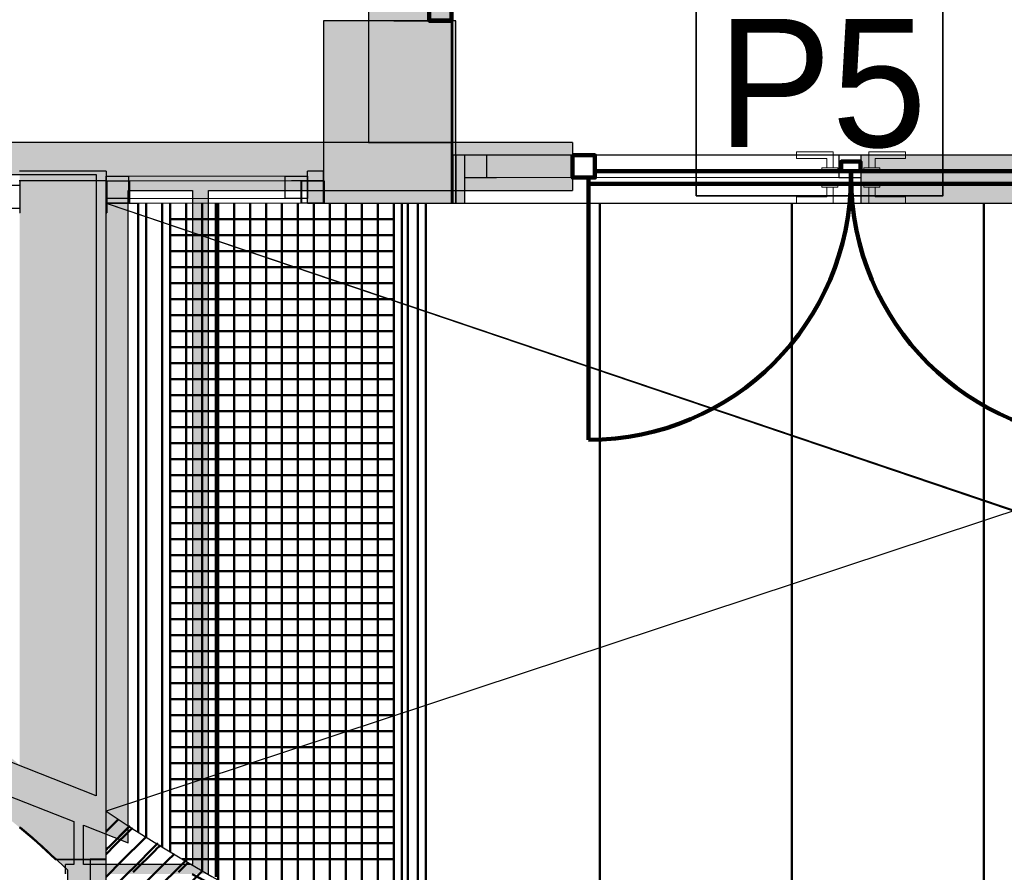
# Model space of a CAD drawing. Header units: metres. Extents: x -1 to 430, y -6 to 31.
# Tile 62 of 169: x 409.48 to 412.55, y 22.07 to 24.73. Entities that reach past the tile are written whole.
import ezdxf

# ---------------------------------------------------------------- set-up
doc = ezdxf.new("R2010")
doc.units = ezdxf.units.M
for name, pattern in [('CONTINUA', [0]), ('PUNKT', [6.35, 0, -6.35]), ('VERDECKT', [9.525, 6.35, -3.175])]:
    doc.linetypes.add(name, pattern=pattern)
for name, color, linetype, lineweight in [('3D P1 MURS EXISTENTS', 7, 'CONTINUA', 25), ('3D P1 MURS NOUS', 7, 'CONTINUA', 25), ('3D P1 PILAR', 7, 'CONTINUA', 25), ('3D P2 MURS', 7, 'CONTINUA', 25), ('3D P2 MURS NOUS', 7, 'CONTINUA', 25), ('3D P2 PILAR', 7, 'CONTINUA', 25), ('3D P3 MURS', 7, 'CONTINUA', 25), ('3D P3 MURS NOUS', 7, 'CONTINUA', 25), ('3D P3 PILAR', 7, 'CONTINUA', 25), ('3D P4 MURS', 7, 'CONTINUA', 25), ('3D P4 MURS NOUS', 7, 'CONTINUA', 25), ('3D P4 PILAR', 7, 'CONTINUA', 25), ('3D P5 MURS', 7, 'CONTINUA', 25), ('3D P5 MURS NOUS', 7, 'CONTINUA', 25), ('3D P5 PILAR', 7, 'CONTINUA', 25), ('3D PA MURS', 7, 'CONTINUA', 25), ('3D PA MURS NOUS', 7, 'CONTINUA', 25), ('3D PA PILARS', 7, 'CONTINUA', 25), ('DISPOSICIÓ FUSTERIES INT  PA', 7, 'CONTINUA', 25), ('P1 ESCALES 2D', 7, 'CONTINUA', 25), ('P1 MOBLES', 7, 'CONTINUA', 25), ('P2 ESCALES 2D', 7, 'CONTINUA', 25), ('P2 MOBLES 2D', 7, 'CONTINUA', 25), ('P3 ESCALES 2D', 7, 'CONTINUA', 25), ('P3 MOBLES', 7, 'CONTINUA', 25), ('P4 ESCALES 2D', 7, 'CONTINUA', 25), ('P4 MOBLES', 7, 'CONTINUA', 25), ('P5 ESCALA 2D', 7, 'CONTINUA', 25), ('P5 MOBLES', 7, 'CONTINUA', 25), ('PA MOBLES', 7, 'CONTINUA', 25)]:
    doc.layers.add(name, color=color, linetype=linetype, lineweight=lineweight)
doc.styles.add('Century Gothic', font='txt')

# ---------------------------------------------------------------- blocks, each defined once
blk = doc.blocks.new('TRAMA_0')
at = {"layer": 'P1 MOBLES', "color": 202, "linetype": 'CONTINUA', "lineweight": 50, "transparency": 33554687}
for p, q in [((409.7544, 22.1467), (409.8211, 22.2134)), ((409.8251, 22.076), (409.9083, 22.1592)), ((409.747, 22.1393), (409.7542, 22.1466)), ((409.8958, 22.0053), (409.9955, 22.105)), ((409.747, 21.9979), (409.8249, 22.0759))]:
    blk.add_line(p, q, dxfattribs=at)
blk = doc.blocks.new('TRAMA_1')
at = {"layer": 'P2 MOBLES 2D', "color": 202, "linetype": 'CONTINUA', "lineweight": 50, "transparency": 33554687}
for p, q in [((409.7544, 22.1467), (409.8213, 22.2137)), ((409.8251, 22.076), (409.9088, 22.1598)), ((409.747, 22.1393), (409.7542, 22.1466)), ((409.8958, 22.0053), (409.997, 22.1065)), ((409.747, 21.9979), (409.8249, 22.0759))]:
    blk.add_line(p, q, dxfattribs=at)
blk = doc.blocks.new('TRAMA_2')
at = {"layer": 'P3 MOBLES', "color": 202, "linetype": 'CONTINUA', "lineweight": 50, "transparency": 33554687}
for p, q in [((409.7544, 22.1467), (409.8213, 22.2137)), ((409.8251, 22.076), (409.9088, 22.1598)), ((409.747, 22.1393), (409.7542, 22.1466)), ((409.8958, 22.0053), (409.997, 22.1065)), ((409.747, 21.9979), (409.8249, 22.0759))]:
    blk.add_line(p, q, dxfattribs=at)
blk = doc.blocks.new('TRAMA_3')
at = {"layer": 'P4 MOBLES', "color": 202, "linetype": 'CONTINUA', "lineweight": 50, "transparency": 33554687}
for p, q in [((409.747, 22.1959), (409.7862, 22.2351)), ((409.7614, 22.1396), (409.8298, 22.208)), ((409.7967, 22.1042), (409.8674, 22.1749)), ((409.8674, 22.1749), (409.8721, 22.1796)), ((409.8728, 22.1803), (409.8734, 22.1809)), ((409.747, 22.1252), (409.7613, 22.1395)), ((409.8321, 22.0689), (409.9027, 22.1395)), ((409.9028, 22.1396), (409.917, 22.1538)), ((409.9382, 22.1042), (409.9606, 22.1267)), ((409.747, 22.0545), (409.7967, 22.1042)), ((409.8674, 22.0335), (409.9381, 22.1042)), ((409.9735, 22.0689), (410.0042, 22.0996)), ((410.0089, 22.0335), (410.0486, 22.0732))]:
    blk.add_line(p, q, dxfattribs=at)
blk = doc.blocks.new('TRAMA_4')
at = {"layer": 'P5 MOBLES', "color": 202, "linetype": 'CONTINUA', "lineweight": 50, "transparency": 33554687}
for p, q in [((409.7544, 22.1467), (409.8213, 22.2137)), ((409.8251, 22.076), (409.9088, 22.1598)), ((409.747, 22.1393), (409.7542, 22.1466)), ((409.8958, 22.0053), (409.997, 22.1065)), ((409.747, 21.9979), (409.8249, 22.0759))]:
    blk.add_line(p, q, dxfattribs=at)

msp = doc.modelspace()

# ---------------------------------------------------------------- hatches: boundary and pattern name
at = {"layer": '3D P1 MURS EXISTENTS', "linetype": 'CONTINUA', "lineweight": 18, "true_color": 0xa0a0a0, "transparency": 33554687}
for points in [[(410.8405, 24.1595), (410.867, 24.1595), (410.867, 24.3095), (410.8405, 24.3095)], [(417.447, 24.3095), (412.107, 24.3095), (412.107, 24.1595), (417.447, 24.1595)], [(409.747, 24.2595), (409.477, 24.2595), (409.477, 24.1595), (409.747, 24.1595)], [(410.427, 24.2595), (410.377, 24.2595), (410.377, 24.1595), (410.427, 24.1595)], [(409.747, 22.2096), (409.747, 24.1595), (409.477, 24.1595), (409.477, 22.2096)], [(409.5179, 22.1774), (409.627, 22.0762), (409.627, 22.2096), (409.4793, 22.2096)], [(409.747, 18.1095), (409.747, 22.2096), (409.627, 22.2096), (409.627, 18.1095)]]:
    msp.add_hatch(color=253, dxfattribs=at).paths.add_polyline_path(points)
at = {"layer": '3D P1 MURS NOUS', "linetype": 'CONTINUA', "lineweight": 18, "true_color": 0xa0a0a0, "transparency": 33554687}
msp.add_hatch(color=253, dxfattribs=at).paths.add_polyline_path([(410.827, 24.7295), (410.827, 24.7304), (410.677, 24.7304), (410.677, 24.7295)])
at = {"layer": '3D P1 PILAR', "linetype": 'CONTINUA', "lineweight": 18, "transparency": 33554687}
msp.add_hatch(color=9, dxfattribs=at).paths.add_polyline_path([(410.427, 24.1595), (410.8405, 24.1595), (410.8405, 24.7295), (410.427, 24.7295)])
at = {"layer": '3D P2 MURS', "linetype": 'CONTINUA', "lineweight": 18, "true_color": 0xa0a0a0, "transparency": 33554687}
for points in [[(417.447, 24.3095), (412.107, 24.3095), (412.107, 24.1595), (410.867, 24.1595), (410.867, 24.3095), (410.831, 24.3095), (410.831, 24.1595), (417.447, 24.1595)], [(409.747, 24.2295), (409.4754, 24.2295), (409.4754, 24.1295), (409.747, 24.1295)], [(409.747, 22.2086), (409.747, 24.1295), (409.477, 24.1295), (409.477, 22.2086)], [(407.737, 23.1804), (407.9403, 23.1103), (408.1938, 23.0078), (408.4416, 22.8921), (408.6829, 22.7636), (408.9172, 22.6227), (409.1438, 22.4697), (409.3621, 22.3051), (409.515, 22.1766), (409.4808, 22.2086), (409.477, 22.2086), (409.477, 22.4045), (409.4556, 22.4225), (409.231, 22.5918), (408.9979, 22.7492), (408.7569, 22.8942), (408.5086, 23.0264), (408.2537, 23.1453), (407.993, 23.2508), (407.737, 23.3391)], [(409.747, 22.2086), (409.4808, 22.2086), (409.5879, 22.1086), (409.747, 22.1086)]]:
    msp.add_hatch(color=253, dxfattribs=at).paths.add_polyline_path(points)
at = {"layer": '3D P2 PILAR', "linetype": 'CONTINUA', "lineweight": 18, "transparency": 33554687}
msp.add_hatch(color=9, dxfattribs=at).paths.add_polyline_path([(410.427, 24.1595), (410.831, 24.1595), (410.831, 24.7295), (410.427, 24.7295)])
at = {"layer": '3D P3 MURS', "linetype": 'CONTINUA', "lineweight": 18, "true_color": 0xa0a0a0, "transparency": 33554687}
for points in [[(410.827, 24.3095), (410.827, 24.1595), (410.867, 24.1595), (410.867, 24.3095)], [(417.447, 24.3095), (412.107, 24.3095), (412.107, 24.1595), (417.447, 24.1595)], [(409.747, 24.2295), (409.4785, 24.2295), (409.4785, 24.1295), (409.747, 24.1295)], [(409.747, 22.1096), (409.747, 24.1295), (409.477, 24.1295), (409.477, 22.2094), (409.5919, 22.1096)]]:
    msp.add_hatch(color=253, dxfattribs=at).paths.add_polyline_path(points)
at = {"layer": '3D P3 MURS NOUS', "linetype": 'CONTINUA', "lineweight": 18, "true_color": 0xa0a0a0, "transparency": 33554687}
msp.add_hatch(color=253, dxfattribs=at).paths.add_polyline_path([(410.827, 24.7295), (410.827, 24.7304), (410.647, 24.7304), (410.647, 24.7295)])
at = {"layer": '3D P3 PILAR', "linetype": 'CONTINUA', "lineweight": 18, "transparency": 33554687}
msp.add_hatch(color=9, dxfattribs=at).paths.add_polyline_path([(410.427, 24.1595), (410.827, 24.1595), (410.827, 24.7295), (410.427, 24.7295)])
at = {"layer": '3D P4 MURS', "linetype": 'CONTINUA', "lineweight": 18, "true_color": 0xa0a0a0, "transparency": 33554687}
for points in [[(417.447, 24.3095), (410.827, 24.3095), (410.827, 24.1595), (410.867, 24.1595), (410.867, 24.3095), (412.107, 24.3095), (412.107, 24.1595), (417.447, 24.1595)], [(409.747, 24.2295), (409.4754, 24.2295), (409.4754, 24.1595), (409.747, 24.1595)], [(409.747, 22.1096), (409.747, 24.1595), (409.477, 24.1595), (409.477, 22.2096), (409.593, 22.1121), (409.5913, 22.1101), (409.697, 22.1096)], [(409.5543, 22.1446), (409.5913, 22.1101), (409.593, 22.1121)]]:
    msp.add_hatch(color=253, dxfattribs=at).paths.add_polyline_path(points)
at = {"layer": '3D P4 PILAR', "linetype": 'CONTINUA', "lineweight": 18, "transparency": 33554687}
msp.add_hatch(color=9, dxfattribs=at).paths.add_polyline_path([(410.427, 24.1595), (410.827, 24.1595), (410.827, 24.7295), (410.427, 24.7295)])
at = {"layer": '3D P5 MURS', "linetype": 'CONTINUA', "lineweight": 18, "true_color": 0xa0a0a0, "transparency": 33554687}
for points in [[(417.447, 24.3095), (410.827, 24.3095), (410.827, 24.1595), (410.867, 24.1595), (410.867, 24.3095), (412.107, 24.3095), (412.107, 24.1595), (417.447, 24.1595)], [(409.747, 22.2096), (409.747, 24.2295), (409.477, 24.2295), (409.477, 22.2096)], [(409.75, 24.2295), (409.747, 24.2295), (409.747, 24.1295), (409.75, 24.1295)], [(409.5472, 22.1511), (409.4844, 22.2096), (409.4775, 22.2096)], [(409.5916, 22.1096), (409.747, 22.1096), (409.747, 22.2096), (409.4844, 22.2096)]]:
    msp.add_hatch(color=253, dxfattribs=at).paths.add_polyline_path(points)
at = {"layer": '3D P5 PILAR', "linetype": 'CONTINUA', "lineweight": 18, "transparency": 33554687}
msp.add_hatch(color=9, dxfattribs=at).paths.add_polyline_path([(410.427, 24.1595), (410.827, 24.1595), (410.827, 24.7295), (410.427, 24.7295)])
at = {"layer": '3D PA MURS', "linetype": 'CONTINUA', "lineweight": 18, "true_color": 0xa0a0a0, "transparency": 33554687}
for points in [[(409.7166, 24.3496), (409.0941, 24.3496), (409.0941, 24.2496), (409.7166, 24.2496)], [(410.83, 24.3496), (409.7166, 24.3496), (409.7166, 24.1996), (410.83, 24.1996)], [(409.8166, 22.2681), (409.8166, 24.1996), (409.7166, 24.1996), (409.7166, 22.3075)], [(410.0672, 22.0936), (410.0672, 24.1996), (410.0172, 24.1996), (410.0172, 22.0936)], [(406.9169, 23.3019), (408.7561, 22.5781), (408.7561, 22.5801), (408.7811, 22.5702), (408.7811, 22.5682), (409.8166, 22.1607), (409.8166, 22.2681), (407.1779, 23.3067), (407.1779, 23.2599), (406.919, 23.3091)], [(409.6765, 22.0936), (409.6765, 22.2158), (409.6465, 22.2276), (409.6465, 22.0936)], [(409.6203, 22.0636), (410.0672, 22.0636), (410.0672, 22.0936), (409.6203, 22.0936)]]:
    msp.add_hatch(color=253, dxfattribs=at).paths.add_polyline_path(points)
at = {"layer": '3D PA MURS NOUS', "linetype": 'CONTINUA', "lineweight": 18, "transparency": 33554687}
msp.add_hatch(color=220, dxfattribs=at).paths.add_polyline_path([(410.83, 24.1996), (411.2051, 24.1996), (411.2051, 24.3496), (410.83, 24.3496)])
at = {"layer": '3D PA PILARS', "linetype": 'CONTINUA', "lineweight": 18, "transparency": 33554687}
msp.add_hatch(color=9, dxfattribs=at).paths.add_polyline_path([(410.5669, 24.3496), (410.83, 24.3496), (410.83, 24.9023), (410.5669, 24.9023)])

# ---------------------------------------------------------------- linework, layer by layer
at = {"layer": '3D P1 MURS EXISTENTS', "color": 7, "linetype": 'CONTINUA', "lineweight": 25, "transparency": 33554687}
for p, q in [((410.867, 24.3095), (410.8405, 24.3095)), ((410.8405, 24.3095), (410.8405, 24.1595)), ((410.867, 24.3095), (410.867, 24.2395)), ((412.107, 24.3095), (410.867, 24.3095)), ((412.107, 24.2395), (412.107, 24.3095)), ((417.447, 24.3095), (412.107, 24.3095)), ((409.747, 24.2595), (409.477, 24.2595)), ((409.747, 24.2595), (409.747, 24.1595)), ((410.377, 24.1595), (410.377, 24.2595)), ((410.427, 24.2595), (410.377, 24.2595)), ((410.427, 24.1595), (410.427, 24.2595)), ((410.867, 24.2395), (410.867, 24.1595)), ((412.107, 24.1595), (412.107, 24.2395)), ((409.747, 22.2096), (409.747, 24.1595)), ((410.377, 24.1595), (410.427, 24.1595)), ((410.8405, 24.1595), (410.867, 24.1595)), ((410.867, 24.1595), (412.107, 24.1595)), ((412.107, 24.1595), (415.487, 24.1595)), ((409.477, 22.2096), (409.4793, 22.2096)), ((409.4793, 22.2096), (409.5179, 22.1774)), ((409.747, 18.3096), (409.747, 22.2096)), ((409.5179, 22.1774), (409.627, 22.0762)), ((409.627, 22.0762), (409.627, 18.1095))]:
    msp.add_line(p, q, dxfattribs=at)
at = {"layer": '3D P1 MURS EXISTENTS', "color": 7, "linetype": 'PUNKT', "lineweight": 25, "transparency": 33554687}
for p, q in [((412.107, 24.3095), (410.867, 24.3095)), ((410.867, 24.3095), (410.867, 24.2395)), ((412.107, 24.2395), (412.107, 24.3095)), ((410.867, 24.2395), (412.107, 24.2395))]:
    msp.add_line(p, q, dxfattribs=at)
at = {"layer": '3D P1 MURS EXISTENTS', "color": 7, "linetype": 'CONTINUA', "lineweight": 25, "transparency": 33554687}
for points in [[(410.867, 24.2395), (410.937, 24.2395), (410.937, 24.3095), (410.867, 24.3095), (410.867, 24.2395)], [(412.037, 24.2395), (412.107, 24.2395), (412.107, 24.3095), (412.037, 24.3095), (412.037, 24.2395)], [(409.817, 24.1745), (409.747, 24.1745), (409.747, 24.2445), (409.817, 24.2445), (409.817, 24.1745)], [(410.377, 24.1745), (410.307, 24.1745), (410.307, 24.2445), (410.377, 24.2445), (410.377, 24.1745)]]:
    msp.add_lwpolyline(points, close=True, dxfattribs=at)
at = {"layer": '3D P1 MURS EXISTENTS', "color": 40, "linetype": 'CONTINUA', "lineweight": 18, "transparency": 33554687}
for points in [[(410.937, 24.2395), (412.037, 24.2395), (412.037, 24.3095), (410.937, 24.3095), (410.937, 24.2395)], [(410.307, 24.1745), (409.817, 24.1745), (409.817, 24.2445), (410.307, 24.2445), (410.307, 24.1745)]]:
    msp.add_lwpolyline(points, close=True, dxfattribs=at)
at = {"layer": '3D P1 MURS NOUS', "color": 7, "linetype": 'CONTINUA', "lineweight": 25, "transparency": 33554687}
for p, q in [((410.677, 24.7304), (410.827, 24.7304)), ((410.677, 24.7304), (410.677, 24.7295)), ((410.677, 24.7295), (410.827, 24.7295)), ((410.827, 24.7295), (410.827, 24.7304))]:
    msp.add_line(p, q, dxfattribs=at)
at = {"layer": '3D P1 MURS NOUS', "color": 240, "linetype": 'CONTINUA', "lineweight": 140, "transparency": 33554687}
msp.add_lwpolyline([(410.827, 24.8004), (410.827, 24.7304), (410.757, 24.7304), (410.757, 24.8004), (410.827, 24.8004)], close=True, dxfattribs=at)
at = {"layer": '3D P1 PILAR', "color": 7, "linetype": 'CONTINUA', "lineweight": 25, "transparency": 33554687}
for p, q in [((410.8405, 24.7295), (410.427, 24.7295)), ((410.427, 24.7295), (410.427, 24.1595)), ((410.8405, 24.1595), (410.8405, 24.7295)), ((410.427, 24.1595), (410.8405, 24.1595))]:
    msp.add_line(p, q, dxfattribs=at)
at = {"layer": '3D P2 MURS', "color": 7, "linetype": 'CONTINUA', "lineweight": 25, "transparency": 33554687}
for p, q in [((410.867, 24.3095), (410.831, 24.3095)), ((410.831, 24.3095), (410.831, 24.1595)), ((412.107, 24.3095), (410.867, 24.3095)), ((410.867, 24.3095), (410.867, 24.2395)), ((412.107, 24.2395), (412.107, 24.3095)), ((417.447, 24.3095), (412.107, 24.3095)), ((409.747, 24.2295), (409.4754, 24.2295)), ((409.747, 24.1445), (409.747, 24.2295)), ((410.867, 24.2395), (410.867, 24.1595)), ((412.107, 24.1595), (412.107, 24.2395)), ((410.831, 24.1595), (415.4896, 24.1595)), ((410.867, 24.1595), (412.107, 24.1595)), ((409.747, 24.1295), (409.747, 24.1445)), ((409.747, 22.2086), (409.747, 24.1295)), ((409.477, 22.2086), (409.515, 22.1766)), ((409.747, 22.1086), (409.747, 22.2086)), ((409.515, 22.1766), (409.5879, 22.1086)), ((409.5879, 22.1086), (409.697, 22.1086)), ((409.697, 22.1086), (409.747, 22.1086)), ((409.747, 22.1086), (409.697, 22.1086)), ((409.697, 22.1086), (409.697, 21.2096)), ((409.747, 21.2364), (409.747, 22.1086))]:
    msp.add_line(p, q, dxfattribs=at)
at = {"layer": '3D P2 MURS', "color": 7, "linetype": 'PUNKT', "lineweight": 25, "transparency": 33554687}
for p, q in [((412.107, 24.3095), (410.867, 24.3095)), ((410.867, 24.3095), (410.867, 24.2395)), ((412.107, 24.2395), (412.107, 24.3095)), ((410.867, 24.2395), (412.107, 24.2395))]:
    msp.add_line(p, q, dxfattribs=at)
at = {"layer": '3D P2 MURS', "color": 7, "linetype": 'CONTINUA', "lineweight": 25, "transparency": 33554687}
for points in [[(410.867, 24.2395), (410.937, 24.2395), (410.937, 24.3095), (410.867, 24.3095), (410.867, 24.2395)], [(412.037, 24.2395), (412.107, 24.2395), (412.107, 24.3095), (412.037, 24.3095), (412.037, 24.2395)], [(409.817, 24.1595), (409.747, 24.1595), (409.747, 24.2295), (409.817, 24.2295), (409.817, 24.1595)], [(410.4285, 24.1595), (410.3585, 24.1595), (410.3585, 24.2295), (410.4285, 24.2295), (410.4285, 24.1595)]]:
    msp.add_lwpolyline(points, close=True, dxfattribs=at)
at = {"layer": '3D P2 MURS', "color": 40, "linetype": 'CONTINUA', "lineweight": 18, "transparency": 33554687}
for points in [[(410.937, 24.2395), (412.037, 24.2395), (412.037, 24.3095), (410.937, 24.3095), (410.937, 24.2395)], [(410.3585, 24.1595), (409.817, 24.1595), (409.817, 24.2295), (410.3585, 24.2295), (410.3585, 24.1595)]]:
    msp.add_lwpolyline(points, close=True, dxfattribs=at)
at = {"layer": '3D P2 MURS NOUS', "color": 240, "linetype": 'CONTINUA', "lineweight": 140, "transparency": 33554687}
msp.add_lwpolyline([(410.827, 24.8004), (410.827, 24.7304), (410.757, 24.7304), (410.757, 24.8004), (410.827, 24.8004)], close=True, dxfattribs=at)
at = {"layer": '3D P2 PILAR', "color": 7, "linetype": 'CONTINUA', "lineweight": 25, "transparency": 33554687}
for p, q in [((410.831, 24.7295), (410.427, 24.7295)), ((410.427, 24.7295), (410.427, 24.1595)), ((410.831, 24.1595), (410.831, 24.7295)), ((410.427, 24.1595), (410.831, 24.1595))]:
    msp.add_line(p, q, dxfattribs=at)
at = {"layer": '3D P3 MURS', "color": 7, "linetype": 'CONTINUA', "lineweight": 25, "transparency": 33554687}
for p, q in [((410.867, 24.3095), (410.827, 24.3095)), ((410.827, 24.3095), (410.827, 24.1595)), ((410.867, 24.3095), (410.867, 24.2395)), ((412.107, 24.3095), (410.867, 24.3095)), ((412.107, 24.2395), (412.107, 24.3095)), ((417.447, 24.3095), (412.107, 24.3095)), ((409.4785, 24.1295), (409.4785, 24.2295)), ((409.747, 24.2295), (409.4785, 24.2295)), ((409.747, 24.2295), (409.747, 24.1595)), ((410.867, 24.2395), (410.867, 24.1595)), ((412.107, 24.1595), (412.107, 24.2395)), ((409.747, 24.1595), (409.747, 24.1295)), ((410.827, 24.1595), (410.867, 24.1595)), ((410.867, 24.1595), (412.107, 24.1595)), ((412.107, 24.1595), (415.487, 24.1595)), ((409.4785, 24.1295), (409.477, 24.1295)), ((409.747, 22.1096), (409.747, 24.1295)), ((409.477, 22.2094), (409.5919, 22.1096)), ((409.5919, 22.1096), (409.697, 22.1096)), ((409.747, 22.1096), (409.697, 22.1096)), ((409.697, 22.1096), (409.697, 21.2096)), ((409.697, 22.1096), (409.747, 22.1096)), ((409.747, 21.2365), (409.747, 22.1096))]:
    msp.add_line(p, q, dxfattribs=at)
at = {"layer": '3D P3 MURS', "color": 7, "linetype": 'PUNKT', "lineweight": 25, "transparency": 33554687}
for p, q in [((412.107, 24.3095), (410.867, 24.3095)), ((410.867, 24.3095), (410.867, 24.2395)), ((412.107, 24.2395), (412.107, 24.3095)), ((410.427, 24.2295), (409.747, 24.2295)), ((409.747, 24.2295), (409.747, 24.1595)), ((410.427, 24.1595), (410.427, 24.2295)), ((410.867, 24.2395), (412.107, 24.2395)), ((409.747, 24.1595), (410.427, 24.1595))]:
    msp.add_line(p, q, dxfattribs=at)
at = {"layer": '3D P3 MURS', "color": 7, "linetype": 'CONTINUA', "lineweight": 25, "transparency": 33554687}
for points in [[(410.867, 24.2395), (410.937, 24.2395), (410.937, 24.3095), (410.867, 24.3095), (410.867, 24.2395)], [(412.037, 24.2395), (412.107, 24.2395), (412.107, 24.3095), (412.037, 24.3095), (412.037, 24.2395)], [(409.817, 24.1595), (409.747, 24.1595), (409.747, 24.2295), (409.817, 24.2295), (409.817, 24.1595)], [(410.427, 24.1595), (410.357, 24.1595), (410.357, 24.2295), (410.427, 24.2295), (410.427, 24.1595)], [(409.4085, 24.1445), (409.4785, 24.1445), (409.4785, 24.2145), (409.4085, 24.2145), (409.4085, 24.1445)]]:
    msp.add_lwpolyline(points, close=True, dxfattribs=at)
at = {"layer": '3D P3 MURS', "color": 40, "linetype": 'CONTINUA', "lineweight": 18, "transparency": 33554687}
for points in [[(410.937, 24.2395), (412.037, 24.2395), (412.037, 24.3095), (410.937, 24.3095), (410.937, 24.2395)], [(410.357, 24.1595), (409.817, 24.1595), (409.817, 24.2295), (410.357, 24.2295), (410.357, 24.1595)]]:
    msp.add_lwpolyline(points, close=True, dxfattribs=at)
at = {"layer": '3D P3 MURS NOUS', "color": 7, "linetype": 'CONTINUA', "lineweight": 25, "transparency": 33554687}
for p, q in [((410.647, 24.7304), (410.827, 24.7304)), ((410.647, 24.7304), (410.647, 24.7295)), ((410.647, 24.7295), (410.827, 24.7295)), ((410.827, 24.7295), (410.827, 24.7304))]:
    msp.add_line(p, q, dxfattribs=at)
at = {"layer": '3D P3 MURS NOUS', "color": 240, "linetype": 'CONTINUA', "lineweight": 140, "transparency": 33554687}
msp.add_lwpolyline([(410.827, 24.8004), (410.827, 24.7304), (410.757, 24.7304), (410.757, 24.8004), (410.827, 24.8004)], close=True, dxfattribs=at)
at = {"layer": '3D P3 PILAR', "color": 7, "linetype": 'CONTINUA', "lineweight": 25, "transparency": 33554687}
for p, q in [((410.827, 24.7295), (410.427, 24.7295)), ((410.427, 24.7295), (410.427, 24.1595)), ((410.827, 24.1595), (410.827, 24.7295)), ((410.427, 24.1595), (410.827, 24.1595))]:
    msp.add_line(p, q, dxfattribs=at)
at = {"layer": '3D P4 MURS', "color": 7, "linetype": 'CONTINUA', "lineweight": 25, "transparency": 33554687}
for p, q in [((417.447, 24.3095), (410.827, 24.3095)), ((410.827, 24.3095), (410.827, 24.1595)), ((412.107, 24.3095), (410.867, 24.3095)), ((410.867, 24.3095), (410.867, 24.2395)), ((412.107, 24.2395), (412.107, 24.3095)), ((409.747, 24.2295), (409.4754, 24.2295)), ((410.867, 24.2395), (410.867, 24.1595)), ((412.107, 24.1595), (412.107, 24.2395)), ((409.747, 22.1096), (409.747, 24.1595)), ((410.827, 24.1595), (410.867, 24.1595)), ((410.867, 24.1595), (412.107, 24.1595)), ((412.107, 24.1595), (415.487, 24.1595)), ((409.477, 22.2096), (409.5543, 22.1446)), ((409.5543, 22.1446), (409.5913, 22.1101)), ((409.5913, 22.1101), (409.697, 22.1096)), ((409.747, 22.1096), (409.697, 22.1096)), ((409.697, 22.1096), (409.697, 21.2096)), ((409.697, 22.1096), (409.747, 22.1096)), ((409.747, 21.2365), (409.747, 22.1096))]:
    msp.add_line(p, q, dxfattribs=at)
at = {"layer": '3D P4 MURS', "color": 7, "linetype": 'PUNKT', "lineweight": 25, "transparency": 33554687}
for p, q in [((412.107, 24.3095), (410.867, 24.3095)), ((410.867, 24.3095), (410.867, 24.2395)), ((412.107, 24.2395), (412.107, 24.3095)), ((410.867, 24.2395), (412.107, 24.2395))]:
    msp.add_line(p, q, dxfattribs=at)
at = {"layer": '3D P4 MURS', "color": 7, "linetype": 'CONTINUA', "lineweight": 25, "transparency": 33554687}
for points in [[(410.867, 24.2395), (410.937, 24.2395), (410.937, 24.3095), (410.867, 24.3095), (410.867, 24.2395)], [(412.037, 24.2395), (412.107, 24.2395), (412.107, 24.3095), (412.037, 24.3095), (412.037, 24.2395)], [(409.817, 24.1595), (409.747, 24.1595), (409.747, 24.2295), (409.817, 24.2295), (409.817, 24.1595)], [(410.427, 24.1595), (410.357, 24.1595), (410.357, 24.2295), (410.427, 24.2295), (410.427, 24.1595)]]:
    msp.add_lwpolyline(points, close=True, dxfattribs=at)
at = {"layer": '3D P4 MURS', "color": 40, "linetype": 'CONTINUA', "lineweight": 18, "transparency": 33554687}
for points in [[(410.937, 24.2395), (412.037, 24.2395), (412.037, 24.3095), (410.937, 24.3095), (410.937, 24.2395)], [(410.357, 24.1595), (409.817, 24.1595), (409.817, 24.2295), (410.357, 24.2295), (410.357, 24.1595)]]:
    msp.add_lwpolyline(points, close=True, dxfattribs=at)
at = {"layer": '3D P4 MURS NOUS', "color": 240, "linetype": 'CONTINUA', "lineweight": 140, "transparency": 33554687}
msp.add_lwpolyline([(410.757, 24.7795), (410.777, 24.7795), (410.777, 24.7995), (410.827, 24.7995), (410.827, 24.7295), (410.757, 24.7295), (410.757, 24.7795)], close=True, dxfattribs=at)
at = {"layer": '3D P4 PILAR', "color": 7, "linetype": 'CONTINUA', "lineweight": 25, "transparency": 33554687}
for p, q in [((410.827, 24.7295), (410.427, 24.7295)), ((410.427, 24.7295), (410.427, 24.1595)), ((410.827, 24.1595), (410.827, 24.7295)), ((410.427, 24.1595), (410.827, 24.1595))]:
    msp.add_line(p, q, dxfattribs=at)
at = {"layer": '3D P5 MURS', "color": 7, "linetype": 'CONTINUA', "lineweight": 25, "transparency": 33554687}
for p, q in [((417.447, 24.3095), (410.827, 24.3095)), ((410.827, 24.3095), (410.827, 24.1595)), ((412.107, 24.3095), (410.867, 24.3095)), ((410.867, 24.3095), (410.867, 24.2395)), ((412.107, 24.2395), (412.107, 24.3095)), ((409.747, 24.2295), (409.477, 24.2295)), ((409.75, 24.2295), (409.747, 24.2295)), ((409.75, 24.2295), (409.75, 24.1595)), ((410.867, 24.2395), (410.867, 24.1595)), ((412.107, 24.1595), (412.107, 24.2395)), ((409.75, 24.1595), (409.75, 24.1295)), ((410.827, 24.1595), (410.867, 24.1595)), ((410.867, 24.1595), (412.107, 24.1595)), ((412.107, 24.1595), (415.487, 24.1595)), ((409.747, 22.2096), (409.747, 24.1295)), ((409.747, 24.1295), (409.75, 24.1295)), ((409.477, 22.2096), (409.4775, 22.2096)), ((409.4775, 22.2096), (409.5472, 22.1511)), ((409.747, 22.1096), (409.747, 22.2096)), ((409.5472, 22.1511), (409.5916, 22.1096)), ((409.5916, 22.1096), (409.697, 22.1096)), ((409.747, 22.1096), (409.697, 22.1096)), ((409.697, 22.1096), (409.697, 21.2096)), ((409.697, 22.1096), (409.747, 22.1096)), ((409.747, 21.2364), (409.747, 22.1096))]:
    msp.add_line(p, q, dxfattribs=at)
at = {"layer": '3D P5 MURS', "color": 7, "linetype": 'PUNKT', "lineweight": 25, "transparency": 33554687}
for p, q in [((412.107, 24.3095), (410.867, 24.3095)), ((410.867, 24.3095), (410.867, 24.2395)), ((412.107, 24.2395), (412.107, 24.3095)), ((410.427, 24.2295), (409.75, 24.2295)), ((409.75, 24.2295), (409.75, 24.1595)), ((410.427, 24.1595), (410.427, 24.2295)), ((410.867, 24.2395), (412.107, 24.2395)), ((409.75, 24.1595), (410.427, 24.1595))]:
    msp.add_line(p, q, dxfattribs=at)
at = {"layer": '3D P5 MURS', "color": 7, "linetype": 'CONTINUA', "lineweight": 25, "transparency": 33554687}
for points in [[(410.867, 24.2395), (410.937, 24.2395), (410.937, 24.3095), (410.867, 24.3095), (410.867, 24.2395)], [(412.037, 24.2395), (412.107, 24.2395), (412.107, 24.3095), (412.037, 24.3095), (412.037, 24.2395)], [(409.82, 24.1595), (409.75, 24.1595), (409.75, 24.2295), (409.82, 24.2295), (409.82, 24.1595)], [(410.427, 24.1595), (410.357, 24.1595), (410.357, 24.2295), (410.427, 24.2295), (410.427, 24.1595)]]:
    msp.add_lwpolyline(points, close=True, dxfattribs=at)
at = {"layer": '3D P5 MURS', "color": 40, "linetype": 'CONTINUA', "lineweight": 18, "transparency": 33554687}
for points in [[(410.937, 24.2395), (412.037, 24.2395), (412.037, 24.3095), (410.937, 24.3095), (410.937, 24.2395)], [(410.357, 24.1595), (409.82, 24.1595), (409.82, 24.2295), (410.357, 24.2295), (410.357, 24.1595)]]:
    msp.add_lwpolyline(points, close=True, dxfattribs=at)
at = {"layer": '3D P5 MURS NOUS', "color": 240, "linetype": 'CONTINUA', "lineweight": 140, "transparency": 33554687}
msp.add_lwpolyline([(410.827, 24.7995), (410.827, 24.7295), (410.757, 24.7295), (410.757, 24.7995), (410.827, 24.7995)], close=True, dxfattribs=at)
at = {"layer": '3D P5 PILAR', "color": 7, "linetype": 'CONTINUA', "lineweight": 25, "transparency": 33554687}
for p, q in [((410.827, 24.7295), (410.427, 24.7295)), ((410.427, 24.7295), (410.427, 24.1595)), ((410.827, 24.1595), (410.827, 24.7295)), ((410.427, 24.1595), (410.827, 24.1595))]:
    msp.add_line(p, q, dxfattribs=at)
at = {"layer": '3D PA MURS', "color": 7, "linetype": 'CONTINUA', "lineweight": 25, "transparency": 33554687}
for p, q in [((409.7166, 24.3496), (409.0941, 24.3496)), ((410.83, 24.3496), (409.7166, 24.3496)), ((410.83, 24.1996), (410.83, 24.3496)), ((409.0941, 24.2496), (409.7166, 24.2496)), ((409.7166, 24.2496), (409.7166, 24.1996)), ((409.7166, 24.1996), (409.7166, 22.3075)), ((409.8166, 24.1996), (410.0172, 24.1996)), ((409.8166, 22.2681), (409.8166, 24.1996)), ((410.0172, 24.1996), (410.0172, 22.0936)), ((410.0672, 24.1996), (410.83, 24.1996)), ((410.0672, 22.0936), (410.0672, 24.1996)), ((409.7166, 22.3075), (407.1779, 23.3067)), ((408.7811, 22.5682), (409.6465, 22.2276)), ((409.8166, 22.1607), (409.8166, 22.2681)), ((409.6465, 22.2276), (409.6465, 22.0936)), ((409.6765, 22.2158), (409.8166, 22.1607)), ((409.6765, 22.0936), (409.6765, 22.2158)), ((409.6203, 22.0636), (409.6203, 22.0936)), ((409.6465, 22.0936), (409.6203, 22.0936)), ((410.0172, 22.0936), (409.6765, 22.0936)), ((410.0672, 22.0636), (410.0672, 22.0936))]:
    msp.add_line(p, q, dxfattribs=at)
at = {"layer": '3D PA MURS NOUS', "color": 7, "linetype": 'CONTINUA', "lineweight": 25, "transparency": 33554687}
for p, q in [((411.2051, 24.3496), (410.83, 24.3496)), ((410.83, 24.3496), (410.83, 24.1996)), ((411.2051, 24.3496), (411.2051, 24.1996)), ((410.83, 24.1996), (411.2051, 24.1996))]:
    msp.add_line(p, q, dxfattribs=at)
at = {"layer": '3D PA MURS NOUS', "color": 240, "linetype": 'CONTINUA', "lineweight": 140, "transparency": 33554687}
msp.add_line((411.2551, 24.2196), (411.2551, 23.4201), dxfattribs=at)
at = {"layer": '3D PA MURS NOUS', "color": 40, "linetype": 'CONTINUA', "lineweight": 18, "transparency": 33554687}
for points in [[(412.0196, 24.2696), (411.9996, 24.2696), (411.9996, 24.2996), (411.9046, 24.2996), (411.9046, 24.3196), (412.0196, 24.3196), (412.0196, 24.2696)], [(412.1306, 24.2696), (412.1506, 24.2696), (412.1506, 24.2996), (412.2456, 24.2996), (412.2456, 24.3196), (412.1306, 24.3196), (412.1306, 24.2696)], [(411.9846, 24.2696), (412.0346, 24.2696), (412.0346, 24.2596), (411.9846, 24.2596), (411.9846, 24.2696)], [(412.1156, 24.2696), (412.1656, 24.2696), (412.1656, 24.2596), (412.1156, 24.2596), (412.1156, 24.2696)], [(411.9846, 24.2196), (412.0346, 24.2196), (412.0346, 24.2096), (411.9846, 24.2096), (411.9846, 24.2196)], [(412.1156, 24.2196), (412.1656, 24.2196), (412.1656, 24.2096), (412.1156, 24.2096), (412.1156, 24.2196)], [(412.0196, 24.1596), (411.9046, 24.1596), (411.9046, 24.1796), (411.9996, 24.1796), (411.9996, 24.2096), (412.0196, 24.2096), (412.0196, 24.1596)], [(412.1306, 24.2096), (412.1506, 24.2096), (412.1506, 24.1796), (412.2456, 24.1796), (412.2456, 24.1596), (412.1306, 24.1596), (412.1306, 24.2096)]]:
    msp.add_lwpolyline(points, close=True, dxfattribs=at)
at = {"layer": '3D PA MURS NOUS', "color": 240, "linetype": 'CONTINUA', "lineweight": 140, "transparency": 33554687}
for points in [[(411.2051, 24.3096), (411.2751, 24.3096), (411.2751, 24.2396), (411.2051, 24.2396), (411.2051, 24.3096)], [(412.0446, 24.2596), (412.0446, 24.2896), (412.1046, 24.2896), (412.1046, 24.2596), (412.0446, 24.2596)], [(411.2751, 24.2596), (412.0746, 24.2596), (412.0746, 24.2396), (412.0746, 24.2196), (411.2551, 24.2196), (411.2551, 24.2396), (411.2751, 24.2396), (411.2751, 24.2596)], [(412.0756, 24.2596), (412.8751, 24.2596), (412.8751, 24.2396), (412.8951, 24.2396), (412.8951, 24.2196), (412.0756, 24.2196), (412.0756, 24.2396), (412.0756, 24.2596)]]:
    msp.add_lwpolyline(points, close=True, dxfattribs=at)
for centre, start, end in [((411.2551, 24.2396), 270, 0), ((412.8951, 24.2396), 180, 270)]:
    msp.add_arc(centre, 0.8195, start, end, dxfattribs=at)
at = {"layer": '3D PA PILARS', "color": 7, "linetype": 'CONTINUA', "lineweight": 25, "transparency": 33554687}
for p, q in [((410.5669, 24.9023), (410.5669, 24.3496)), ((410.83, 24.3496), (410.83, 24.9023)), ((410.5669, 24.3496), (410.83, 24.3496))]:
    msp.add_line(p, q, dxfattribs=at)
at = {"layer": 'DISPOSICIÓ FUSTERIES INT  PA', "color": 2, "linetype": 'CONTINUA', "lineweight": 35, "transparency": 33554687}
msp.add_lwpolyline([(411.5911, 24.1831), (412.3627, 24.1831), (412.3627, 24.8498), (411.5911, 24.8498), (411.5911, 24.1831)], dxfattribs=at)
at = {"layer": 'P1 ESCALES 2D', "color": 7, "lineweight": 25, "transparency": 33554687}
msp.add_arc((412.6518, 26.6124), 5.2332, 236.2843, 302.8046, dxfattribs=at)
at = {"layer": 'P1 MOBLES', "color": 202, "linetype": 'CONTINUA', "lineweight": 50, "transparency": 33554687}
for p, q in [((410.0902, 22.0545), (410.0902, 24.1596)), ((410.6902, 21.7656), (410.6902, 24.1596)), ((411.2902, 21.5637), (411.2902, 24.1596)), ((411.8902, 21.4388), (411.8902, 24.1596)), ((412.4902, 21.3852), (412.4902, 24.1596))]:
    msp.add_line(p, q, dxfattribs=at)
at = {"layer": 'P2 ESCALES 2D', "color": 7, "linetype": 'VERDECKT', "lineweight": 25, "transparency": 33554687}
for p, q in [((415.487, 24.1595), (409.747, 22.2595)), ((409.747, 24.1595), (415.487, 22.2138))]:
    msp.add_line(p, q, dxfattribs=at)
at = {"layer": 'P2 ESCALES 2D', "color": 202, "lineweight": 50, "transparency": 33554687}
for p, q in [((409.847, 22.1944), (409.847, 24.1595)), ((409.872, 22.1786), (409.872, 24.1595)), ((409.922, 22.1476), (409.922, 24.1595)), ((409.947, 22.1324), (409.947, 24.1595)), ((409.997, 22.1026), (409.997, 24.1595)), ((410.047, 22.0736), (410.047, 24.1595)), ((410.097, 22.0452), (410.097, 24.1595)), ((410.147, 22.0176), (410.147, 24.1595)), ((410.197, 21.9907), (410.197, 24.1595)), ((410.247, 21.9645), (410.247, 24.1595)), ((410.297, 21.939), (410.297, 24.1595)), ((410.347, 21.9141), (410.347, 24.1595)), ((410.397, 21.8899), (410.397, 24.1595)), ((410.447, 21.8664), (410.447, 24.1595)), ((410.497, 21.8435), (410.497, 24.1595)), ((410.547, 21.8212), (410.547, 24.1595)), ((410.597, 21.7995), (410.597, 24.1595)), ((410.647, 21.7785), (410.647, 24.1595)), ((410.672, 21.7682), (410.672, 24.1595)), ((410.722, 21.7481), (410.722, 24.1595)), ((410.747, 21.7382), (410.747, 24.1595)), ((410.647, 24.1095), (409.947, 24.1095)), ((410.647, 24.0595), (409.947, 24.0595)), ((410.647, 24.0095), (409.947, 24.0095)), ((410.647, 23.9595), (409.947, 23.9595)), ((410.647, 23.9095), (409.947, 23.9095)), ((410.647, 23.8595), (409.947, 23.8595)), ((410.647, 23.8095), (409.947, 23.8095)), ((410.647, 23.7595), (409.947, 23.7595)), ((410.647, 23.7095), (409.947, 23.7095)), ((410.647, 23.6595), (409.947, 23.6595)), ((410.647, 23.6095), (409.947, 23.6095)), ((410.647, 23.5595), (409.947, 23.5595)), ((410.647, 23.5095), (409.947, 23.5095)), ((410.647, 23.4595), (409.947, 23.4595)), ((410.647, 23.4095), (409.947, 23.4095)), ((410.647, 23.3595), (409.947, 23.3595)), ((410.647, 23.3095), (409.947, 23.3095)), ((410.647, 23.2595), (409.947, 23.2595)), ((410.647, 23.2095), (409.947, 23.2095)), ((410.647, 23.1595), (409.947, 23.1595)), ((410.647, 23.1095), (409.947, 23.1095)), ((410.647, 23.0595), (409.947, 23.0595)), ((410.647, 23.0095), (409.947, 23.0095)), ((410.647, 22.9595), (409.947, 22.9595)), ((410.647, 22.9095), (409.947, 22.9095)), ((410.647, 22.8595), (409.947, 22.8595)), ((410.647, 22.8095), (409.947, 22.8095)), ((410.647, 22.7595), (409.947, 22.7595)), ((410.647, 22.7095), (409.947, 22.7095)), ((410.647, 22.6595), (409.947, 22.6595)), ((410.647, 22.6095), (409.947, 22.6095)), ((410.647, 22.5595), (409.947, 22.5595)), ((410.647, 22.5095), (409.947, 22.5095)), ((410.647, 22.4595), (409.947, 22.4595)), ((410.647, 22.4095), (409.947, 22.4095)), ((410.647, 22.3595), (409.947, 22.3595)), ((410.647, 22.3095), (409.947, 22.3095)), ((410.647, 22.2595), (409.947, 22.2595)), ((410.647, 22.2095), (409.947, 22.2095)), ((410.647, 22.1595), (409.947, 22.1595)), ((410.647, 22.1095), (409.9854, 22.1095))]:
    msp.add_line(p, q, dxfattribs=at)
at = {"layer": 'P2 ESCALES 2D', "color": 7, "lineweight": 25, "transparency": 33554687}
msp.add_arc((412.6518, 26.6124), 5.2332, 236.2843, 302.8046, dxfattribs=at)
at = {"layer": 'P3 ESCALES 2D', "color": 7, "linetype": 'VERDECKT', "lineweight": 25, "transparency": 33554687}
for p, q in [((409.747, 24.1595), (415.487, 22.2195)), ((415.487, 24.1595), (409.747, 22.2595))]:
    msp.add_line(p, q, dxfattribs=at)
at = {"layer": 'P3 ESCALES 2D', "color": 202, "lineweight": 50, "transparency": 33554687}
for p, q in [((409.847, 22.1944), (409.847, 24.1595)), ((409.872, 22.1786), (409.872, 24.1595)), ((409.922, 22.1476), (409.922, 24.1595)), ((409.947, 22.1324), (409.947, 24.1595)), ((409.997, 22.1026), (409.997, 24.1595)), ((410.047, 22.0736), (410.047, 24.1595)), ((410.097, 22.0452), (410.097, 24.1595)), ((410.147, 22.0176), (410.147, 24.1595)), ((410.197, 21.9907), (410.197, 24.1595)), ((410.247, 21.9645), (410.247, 24.1595)), ((410.297, 21.939), (410.297, 24.1595)), ((410.347, 21.9141), (410.347, 24.1595)), ((410.397, 21.8899), (410.397, 24.1595)), ((410.447, 21.8664), (410.447, 24.1595)), ((410.497, 21.8435), (410.497, 24.1595)), ((410.547, 21.8212), (410.547, 24.1595)), ((410.597, 21.7995), (410.597, 24.1595)), ((410.647, 21.7785), (410.647, 24.1595)), ((410.672, 21.7682), (410.672, 24.1595)), ((410.722, 21.7481), (410.722, 24.1595)), ((410.747, 21.7382), (410.747, 24.1595)), ((410.647, 24.1095), (409.947, 24.1095)), ((410.647, 24.0595), (409.947, 24.0595)), ((410.647, 24.0095), (409.947, 24.0095)), ((410.647, 23.9595), (409.947, 23.9595)), ((410.647, 23.9095), (409.947, 23.9095)), ((410.647, 23.8595), (409.947, 23.8595)), ((410.647, 23.8095), (409.947, 23.8095)), ((410.647, 23.7595), (409.947, 23.7595)), ((410.647, 23.7095), (409.947, 23.7095)), ((410.647, 23.6595), (409.947, 23.6595)), ((410.647, 23.6095), (409.947, 23.6095)), ((410.647, 23.5595), (409.947, 23.5595)), ((410.647, 23.5095), (409.947, 23.5095)), ((410.647, 23.4595), (409.947, 23.4595)), ((410.647, 23.4095), (409.947, 23.4095)), ((410.647, 23.3595), (409.947, 23.3595)), ((410.647, 23.3095), (409.947, 23.3095)), ((410.647, 23.2595), (409.947, 23.2595)), ((410.647, 23.2095), (409.947, 23.2095)), ((410.647, 23.1595), (409.947, 23.1595)), ((410.647, 23.1095), (409.947, 23.1095)), ((410.647, 23.0595), (409.947, 23.0595)), ((410.647, 23.0095), (409.947, 23.0095)), ((410.647, 22.9595), (409.947, 22.9595)), ((410.647, 22.9095), (409.947, 22.9095)), ((410.647, 22.8595), (409.947, 22.8595)), ((410.647, 22.8095), (409.947, 22.8095)), ((410.647, 22.7595), (409.947, 22.7595)), ((410.647, 22.7095), (409.947, 22.7095)), ((410.647, 22.6595), (409.947, 22.6595)), ((410.647, 22.6095), (409.947, 22.6095)), ((410.647, 22.5595), (409.947, 22.5595)), ((410.647, 22.5095), (409.947, 22.5095)), ((410.647, 22.4595), (409.947, 22.4595)), ((410.647, 22.4095), (409.947, 22.4095)), ((410.647, 22.3595), (409.947, 22.3595)), ((410.647, 22.3095), (409.947, 22.3095)), ((410.647, 22.2595), (409.947, 22.2595)), ((410.647, 22.2095), (409.947, 22.2095)), ((410.647, 22.1595), (409.947, 22.1595)), ((410.647, 22.1095), (409.9854, 22.1095))]:
    msp.add_line(p, q, dxfattribs=at)
at = {"layer": 'P3 ESCALES 2D', "color": 7, "lineweight": 25, "transparency": 33554687}
msp.add_arc((412.6518, 26.6124), 5.2332, 236.2843, 302.8046, dxfattribs=at)
at = {"layer": 'P4 ESCALES 2D', "color": 7, "linetype": 'VERDECKT', "lineweight": 25, "transparency": 33554687}
for p, q in [((409.747, 24.1595), (415.487, 22.2138)), ((415.487, 24.1595), (409.747, 22.2595)), ((409.747, 24.1595), (415.487, 22.2138)), ((415.487, 24.1595), (409.747, 22.2595)), ((409.747, 24.1595), (415.487, 22.2138)), ((415.487, 24.1595), (409.747, 22.2595))]:
    msp.add_line(p, q, dxfattribs=at)
at = {"layer": 'P4 ESCALES 2D', "color": 202, "lineweight": 50, "transparency": 33554687}
for p, q in [((409.847, 22.1944), (409.847, 24.1595)), ((409.872, 22.1786), (409.872, 24.1595)), ((409.922, 22.1476), (409.922, 24.1595)), ((409.947, 22.1324), (409.947, 24.1595)), ((409.997, 22.1026), (409.997, 24.1595)), ((410.047, 22.0736), (410.047, 24.1595)), ((410.097, 22.0452), (410.097, 24.1595)), ((410.147, 22.0176), (410.147, 24.1595)), ((410.197, 21.9907), (410.197, 24.1595)), ((410.247, 21.9645), (410.247, 24.1595)), ((410.297, 21.939), (410.297, 24.1595)), ((410.347, 21.9141), (410.347, 24.1595)), ((410.397, 21.8899), (410.397, 24.1595)), ((410.447, 21.8664), (410.447, 24.1595)), ((410.497, 21.8435), (410.497, 24.1595)), ((410.547, 21.8212), (410.547, 24.1595)), ((410.597, 21.7995), (410.597, 24.1595)), ((410.647, 21.7785), (410.647, 24.1595)), ((410.672, 21.7682), (410.672, 24.1595)), ((410.722, 21.7481), (410.722, 24.1595)), ((410.747, 21.7382), (410.747, 24.1595)), ((410.647, 24.1095), (409.947, 24.1095)), ((410.647, 24.0595), (409.947, 24.0595)), ((410.647, 24.0095), (409.947, 24.0095)), ((410.647, 23.9595), (409.947, 23.9595)), ((410.647, 23.9095), (409.947, 23.9095)), ((410.647, 23.8595), (409.947, 23.8595)), ((410.647, 23.8095), (409.947, 23.8095)), ((410.647, 23.7595), (409.947, 23.7595)), ((410.647, 23.7095), (409.947, 23.7095)), ((410.647, 23.6595), (409.947, 23.6595)), ((410.647, 23.6095), (409.947, 23.6095)), ((410.647, 23.5595), (409.947, 23.5595)), ((410.647, 23.5095), (409.947, 23.5095)), ((410.647, 23.4595), (409.947, 23.4595)), ((410.647, 23.4095), (409.947, 23.4095)), ((410.647, 23.3595), (409.947, 23.3595)), ((410.647, 23.3095), (409.947, 23.3095)), ((410.647, 23.2595), (409.947, 23.2595)), ((410.647, 23.2095), (409.947, 23.2095)), ((410.647, 23.1595), (409.947, 23.1595)), ((410.647, 23.1095), (409.947, 23.1095)), ((410.647, 23.0595), (409.947, 23.0595)), ((410.647, 23.0095), (409.947, 23.0095)), ((410.647, 22.9595), (409.947, 22.9595)), ((410.647, 22.9095), (409.947, 22.9095)), ((410.647, 22.8595), (409.947, 22.8595)), ((410.647, 22.8095), (409.947, 22.8095)), ((410.647, 22.7595), (409.947, 22.7595)), ((410.647, 22.7095), (409.947, 22.7095)), ((410.647, 22.6595), (409.947, 22.6595)), ((410.647, 22.6095), (409.947, 22.6095)), ((410.647, 22.5595), (409.947, 22.5595)), ((410.647, 22.5095), (409.947, 22.5095)), ((410.647, 22.4595), (409.947, 22.4595)), ((410.647, 22.4095), (409.947, 22.4095)), ((410.647, 22.3595), (409.947, 22.3595)), ((410.647, 22.3095), (409.947, 22.3095)), ((410.647, 22.2595), (409.947, 22.2595)), ((410.647, 22.2095), (409.947, 22.2095)), ((410.647, 22.1595), (409.947, 22.1595)), ((410.647, 22.1095), (409.9854, 22.1095))]:
    msp.add_line(p, q, dxfattribs=at)
at = {"layer": 'P4 ESCALES 2D', "color": 7, "lineweight": 25, "transparency": 33554687}
msp.add_arc((412.6518, 26.6124), 5.2332, 236.2843, 302.8046, dxfattribs=at)
at = {"layer": 'P5 ESCALA 2D', "color": 7, "linetype": 'VERDECKT', "lineweight": 25, "transparency": 33554687}
for p, q in [((409.747, 24.1595), (415.487, 22.2138)), ((415.487, 24.1595), (409.747, 22.2595))]:
    msp.add_line(p, q, dxfattribs=at)
at = {"layer": 'P5 ESCALA 2D', "color": 202, "lineweight": 50, "transparency": 33554687}
for p, q in [((409.847, 22.1944), (409.847, 24.1595)), ((409.872, 22.1786), (409.872, 24.1595)), ((409.922, 22.1476), (409.922, 24.1595)), ((409.947, 22.1324), (409.947, 24.1595)), ((409.997, 22.1026), (409.997, 24.1595)), ((410.047, 22.0736), (410.047, 24.1595)), ((410.097, 22.0452), (410.097, 24.1595)), ((410.147, 22.0176), (410.147, 24.1595)), ((410.197, 21.9907), (410.197, 24.1595)), ((410.247, 21.9645), (410.247, 24.1595)), ((410.297, 21.939), (410.297, 24.1595)), ((410.347, 21.9141), (410.347, 24.1595)), ((410.397, 21.8899), (410.397, 24.1595)), ((410.447, 21.8664), (410.447, 24.1595)), ((410.497, 21.8435), (410.497, 24.1595)), ((410.547, 21.8212), (410.547, 24.1595)), ((410.597, 21.7995), (410.597, 24.1595)), ((410.647, 21.7785), (410.647, 24.1595)), ((410.672, 21.7682), (410.672, 24.1595)), ((410.722, 21.7481), (410.722, 24.1595)), ((410.747, 21.7382), (410.747, 24.1595)), ((410.647, 24.1095), (409.947, 24.1095)), ((410.647, 24.0595), (409.947, 24.0595)), ((410.647, 24.0095), (409.947, 24.0095)), ((410.647, 23.9595), (409.947, 23.9595)), ((410.647, 23.9095), (409.947, 23.9095)), ((410.647, 23.8595), (409.947, 23.8595)), ((410.647, 23.8095), (409.947, 23.8095)), ((410.647, 23.7595), (409.947, 23.7595)), ((410.647, 23.7095), (409.947, 23.7095)), ((410.647, 23.6595), (409.947, 23.6595)), ((410.647, 23.6095), (409.947, 23.6095)), ((410.647, 23.5595), (409.947, 23.5595)), ((410.647, 23.5095), (409.947, 23.5095)), ((410.647, 23.4595), (409.947, 23.4595)), ((410.647, 23.4095), (409.947, 23.4095)), ((410.647, 23.3595), (409.947, 23.3595)), ((410.647, 23.3095), (409.947, 23.3095)), ((410.647, 23.2595), (409.947, 23.2595)), ((410.647, 23.2095), (409.947, 23.2095)), ((410.647, 23.1595), (409.947, 23.1595)), ((410.647, 23.1095), (409.947, 23.1095)), ((410.647, 23.0595), (409.947, 23.0595)), ((410.647, 23.0095), (409.947, 23.0095)), ((410.647, 22.9595), (409.947, 22.9595)), ((410.647, 22.9095), (409.947, 22.9095)), ((410.647, 22.8595), (409.947, 22.8595)), ((410.647, 22.8095), (409.947, 22.8095)), ((410.647, 22.7595), (409.947, 22.7595)), ((410.647, 22.7095), (409.947, 22.7095)), ((410.647, 22.6595), (409.947, 22.6595)), ((410.647, 22.6095), (409.947, 22.6095)), ((410.647, 22.5595), (409.947, 22.5595)), ((410.647, 22.5095), (409.947, 22.5095)), ((410.647, 22.4595), (409.947, 22.4595)), ((410.647, 22.4095), (409.947, 22.4095)), ((410.647, 22.3595), (409.947, 22.3595)), ((410.647, 22.3095), (409.947, 22.3095)), ((410.647, 22.2595), (409.947, 22.2595)), ((410.647, 22.2095), (409.947, 22.2095)), ((410.647, 22.1595), (409.947, 22.1595)), ((410.647, 22.1095), (409.9854, 22.1095))]:
    msp.add_line(p, q, dxfattribs=at)
at = {"layer": 'P5 ESCALA 2D', "color": 7, "lineweight": 25, "transparency": 33554687}
msp.add_arc((412.6518, 26.6124), 5.2332, 236.2843, 302.8046, dxfattribs=at)
at = {"layer": 'PA MOBLES', "color": 202, "linetype": 'VERDECKT', "lineweight": 50, "transparency": 33554687}
msp.add_arc((412.6108, 26.6034), 5.2291, 240.2526, 302.8508, dxfattribs=at)

# ---------------------------------------------------------------- block references
at = {"layer": 'P1 MOBLES', "color": 202, "linetype": 'CONTINUA', "lineweight": 50, "transparency": 33554687}
msp.add_blockref('TRAMA_0', (0, 0), dxfattribs=at)
at = {"layer": 'P2 MOBLES 2D', "color": 202, "linetype": 'CONTINUA', "lineweight": 50, "transparency": 33554687}
msp.add_blockref('TRAMA_1', (0, 0), dxfattribs=at)
at = {"layer": 'P3 MOBLES', "color": 202, "linetype": 'CONTINUA', "lineweight": 50, "transparency": 33554687}
msp.add_blockref('TRAMA_2', (0, 0), dxfattribs=at)
at = {"layer": 'P4 MOBLES', "color": 202, "linetype": 'CONTINUA', "lineweight": 50, "transparency": 33554687}
msp.add_blockref('TRAMA_3', (0, 0), dxfattribs=at)
at = {"layer": 'P5 MOBLES', "color": 202, "linetype": 'CONTINUA', "lineweight": 50, "transparency": 33554687}
msp.add_blockref('TRAMA_4', (0, 0), dxfattribs=at)

# ---------------------------------------------------------------- texts
at = {"layer": 'DISPOSICIÓ FUSTERIES INT  PA', "color": 2, "linetype": 'CONTINUA', "lineweight": 35, "transparency": 33554687, "insert": (411.6578, 24.3298), "char_height": 0.4, "width": 0.838057, "attachment_point": 7, "style": 'Century Gothic'}
msp.add_mtext('P5', dxfattribs=at)

doc.saveas('drawing.dxf')
